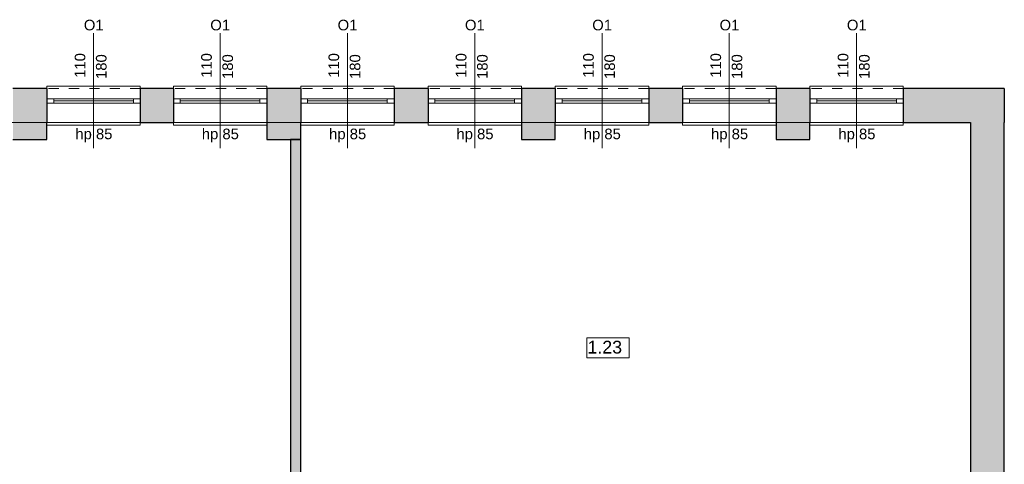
# Model space of a CAD drawing. Header units: centimetres. Extents: x -25572 to 23555, y -2435 to 15405.
# Tile 26 of 134: x 9781 to 10941, y 163 to 687. Entities that reach past the tile are written whole.
import ezdxf

# ---------------------------------------------------------------- set-up
doc = ezdxf.new("R2010")
doc.units = ezdxf.units.CM
doc.header["$MEASUREMENT"] = 0
doc.linetypes.add('Przerywana', pattern=[24, 12, -12])
for name, color, linetype, lineweight in [('Nowe_210-A Pomieszczenia_Nr_pióra__41', 7, 'Continuous', 15), ('Nowe_220-A Ściany_Nr_pióra__19', 255, 'Continuous', 0), ('Nowe_220-A Ściany_Nr_pióra__23', 7, 'Continuous', 15), ('Nowe_220-A Ściany_Nr_pióra__27', 7, 'Continuous', 25), ('Nowe_220-A Ściany_Nr_pióra__3', 7, 'Continuous', 13), ('Nowe_220-A Ściany_Nr_pióra__7', 7, 'Continuous', 13), ('Nowe_450-K Stropy_Nr_pióra__21', 7, 'Continuous', 25), ('Nowe_450-K Stropy_Nr_pióra__89', 7, 'Continuous', 13)]:
    doc.layers.add(name, color=color, linetype=linetype, lineweight=lineweight)
doc.layers.add('Nowe_220-A Ściany_Nr_pióra__45', color=7, linetype='Continuous', lineweight=15, true_color=0x40a5ff)
doc.styles.add('STYL_AUTOMATYCZNY_6', font='arial.ttf')

msp = doc.modelspace()

# ---------------------------------------------------------------- hatches: boundary and pattern name
at = {"layer": 'Nowe_220-A Ściany_Nr_pióra__19', "linetype": 'Continuous', "lineweight": 0}
for points in [[(9773.4, 606), (9773.4, 546), (9813.4, 546), (9813.4, 606)], [(9923.4, 606), (9923.4, 566), (9962.4, 566), (9962.4, 606)], [(10072.4, 606), (10072.4, 546), (10112.4, 546), (10112.4, 606)], [(10222.4, 606), (10222.4, 566), (10262.4, 566), (10262.4, 606)], [(10372.4, 606), (10372.4, 546), (10412.4, 546), (10412.4, 606)], [(10522.4, 606), (10522.4, 566), (10562.4, 566), (10562.4, 606)], [(10672.4, 606), (10672.4, 546), (10712.4, 546), (10712.4, 606)], [(10822.4, 606), (10822.4, 566), (10901.4, 566), (10901.4, 606)], [(10901.4, 606), (10901.4, -11), (10941.4, -11), (10941.4, 606)], [(10100.4, 546), (10100.4, -11), (10112.4, -11), (10112.4, 546)]]:
    msp.add_hatch(color=255, dxfattribs=at).paths.add_polyline_path(points)

# ---------------------------------------------------------------- linework, layer by layer
at = {"layer": 'Nowe_210-A Pomieszczenia_Nr_pióra__41', "color": 7, "linetype": 'Continuous', "lineweight": 15}
for p, q in [((10449.5, 312.2), (10499.5, 312.2)), ((10449.5, 288.6), (10449.5, 312.2)), ((10499.5, 312.2), (10499.5, 288.6)), ((10499.5, 288.6), (10449.5, 288.6))]:
    msp.add_line(p, q, dxfattribs=at)
at = {"layer": 'Nowe_220-A Ściany_Nr_pióra__23', "color": 7, "linetype": 'Continuous', "lineweight": 15}
for p, q in [((9813.4, 594), (9821.4, 594)), ((9821.4, 594), (9821.4, 589)), ((9915.4, 589), (9915.4, 594)), ((9915.4, 594), (9923.4, 594)), ((9962.4, 594), (9970.4, 594)), ((9970.4, 594), (9970.4, 589)), ((10064.4, 589), (10064.4, 594)), ((10064.4, 594), (10072.4, 594)), ((10112.4, 594), (10120.4, 594)), ((10120.4, 594), (10120.4, 589)), ((10214.4, 589), (10214.4, 594)), ((10214.4, 594), (10222.4, 594)), ((10262.4, 594), (10270.4, 594)), ((10270.4, 594), (10270.4, 589)), ((10364.4, 589), (10364.4, 594)), ((10364.4, 594), (10372.4, 594)), ((10412.4, 594), (10420.4, 594)), ((10420.4, 594), (10420.4, 589)), ((10514.4, 589), (10514.4, 594)), ((10514.4, 594), (10522.4, 594)), ((10562.4, 594), (10570.4, 594)), ((10570.4, 594), (10570.4, 589)), ((10664.4, 589), (10664.4, 594)), ((10664.4, 594), (10672.4, 594)), ((10712.4, 594), (10720.4, 594)), ((10720.4, 594), (10720.4, 589)), ((10814.4, 589), (10814.4, 594)), ((10814.4, 594), (10822.4, 594)), ((9821.4, 589), (9813.4, 589)), ((9923.4, 589), (9915.4, 589)), ((9970.4, 589), (9962.4, 589)), ((10072.4, 589), (10064.4, 589)), ((10120.4, 589), (10112.4, 589)), ((10222.4, 589), (10214.4, 589)), ((10270.4, 589), (10262.4, 589)), ((10372.4, 589), (10364.4, 589)), ((10420.4, 589), (10412.4, 589)), ((10522.4, 589), (10514.4, 589)), ((10570.4, 589), (10562.4, 589)), ((10672.4, 589), (10664.4, 589)), ((10720.4, 589), (10712.4, 589)), ((10822.4, 589), (10814.4, 589))]:
    msp.add_line(p, q, dxfattribs=at)
at = {"layer": 'Nowe_220-A Ściany_Nr_pióra__27', "color": 7, "linetype": 'Continuous', "lineweight": 25}
for p, q in [((9813.4, 606), (9813.4, 594)), ((9813.4, 606), (9813.4, 594)), ((9923.4, 606), (9923.4, 594)), ((9923.4, 606), (9923.4, 594)), ((9962.4, 606), (9962.4, 594)), ((9962.4, 606), (9962.4, 594)), ((10072.4, 606), (10072.4, 594)), ((10072.4, 606), (10072.4, 594)), ((10112.4, 606), (10112.4, 594)), ((10112.4, 606), (10112.4, 594)), ((10222.4, 606), (10222.4, 594)), ((10222.4, 606), (10222.4, 594)), ((10262.4, 606), (10262.4, 594)), ((10262.4, 606), (10262.4, 594)), ((10372.4, 606), (10372.4, 594)), ((10372.4, 606), (10372.4, 594)), ((10412.4, 606), (10412.4, 594)), ((10412.4, 606), (10412.4, 594)), ((10522.4, 606), (10522.4, 594)), ((10522.4, 606), (10522.4, 594)), ((10562.4, 606), (10562.4, 594)), ((10562.4, 606), (10562.4, 594)), ((10672.4, 606), (10672.4, 594)), ((10672.4, 606), (10672.4, 594)), ((10712.4, 606), (10712.4, 594)), ((10712.4, 606), (10712.4, 594)), ((10822.4, 606), (10822.4, 594)), ((10822.4, 606), (10822.4, 594)), ((9813.4, 594), (9813.4, 589)), ((9813.4, 594), (9813.4, 589)), ((9813.4, 594), (9813.4, 589)), ((9923.4, 594), (9923.4, 589)), ((9923.4, 594), (9923.4, 589)), ((9923.4, 594), (9923.4, 589)), ((9962.4, 594), (9962.4, 589)), ((9962.4, 594), (9962.4, 589)), ((9962.4, 594), (9962.4, 589)), ((10072.4, 594), (10072.4, 589)), ((10072.4, 594), (10072.4, 589)), ((10072.4, 594), (10072.4, 589)), ((10112.4, 594), (10112.4, 589)), ((10112.4, 594), (10112.4, 589)), ((10112.4, 594), (10112.4, 589)), ((10222.4, 594), (10222.4, 589)), ((10222.4, 594), (10222.4, 589)), ((10222.4, 594), (10222.4, 589)), ((10262.4, 594), (10262.4, 589)), ((10262.4, 594), (10262.4, 589)), ((10262.4, 594), (10262.4, 589)), ((10372.4, 594), (10372.4, 589)), ((10372.4, 594), (10372.4, 589)), ((10372.4, 594), (10372.4, 589)), ((10412.4, 594), (10412.4, 589)), ((10412.4, 594), (10412.4, 589)), ((10412.4, 594), (10412.4, 589)), ((10522.4, 594), (10522.4, 589)), ((10522.4, 594), (10522.4, 589)), ((10522.4, 594), (10522.4, 589)), ((10562.4, 594), (10562.4, 589)), ((10562.4, 594), (10562.4, 589)), ((10562.4, 594), (10562.4, 589)), ((10672.4, 594), (10672.4, 589)), ((10672.4, 594), (10672.4, 589)), ((10672.4, 594), (10672.4, 589)), ((10712.4, 594), (10712.4, 589)), ((10712.4, 594), (10712.4, 589)), ((10712.4, 594), (10712.4, 589)), ((10822.4, 594), (10822.4, 589)), ((10822.4, 594), (10822.4, 589)), ((10822.4, 594), (10822.4, 589)), ((9813.4, 589), (9813.4, 566)), ((9813.4, 589), (9813.4, 566)), ((9923.4, 589), (9923.4, 566)), ((9923.4, 589), (9923.4, 566)), ((9962.4, 589), (9962.4, 566)), ((9962.4, 589), (9962.4, 566)), ((10072.4, 589), (10072.4, 566)), ((10072.4, 589), (10072.4, 566)), ((10112.4, 589), (10112.4, 566)), ((10112.4, 589), (10112.4, 566)), ((10222.4, 589), (10222.4, 566)), ((10222.4, 589), (10222.4, 566)), ((10262.4, 589), (10262.4, 566)), ((10262.4, 589), (10262.4, 566)), ((10372.4, 589), (10372.4, 566)), ((10372.4, 589), (10372.4, 566)), ((10412.4, 589), (10412.4, 566)), ((10412.4, 589), (10412.4, 566)), ((10522.4, 589), (10522.4, 566)), ((10522.4, 589), (10522.4, 566)), ((10562.4, 589), (10562.4, 566)), ((10562.4, 589), (10562.4, 566)), ((10672.4, 589), (10672.4, 566)), ((10672.4, 589), (10672.4, 566)), ((10712.4, 589), (10712.4, 566)), ((10712.4, 589), (10712.4, 566)), ((10822.4, 589), (10822.4, 566)), ((10822.4, 589), (10822.4, 566))]:
    msp.add_line(p, q, dxfattribs=at)
for points in [[(9813.4, 606), (9773.4, 606)], [(9962.4, 606), (9923.4, 606)], [(10112.4, 606), (10072.4, 606)], [(10262.4, 606), (10222.4, 606)], [(10412.4, 606), (10372.4, 606)], [(10562.4, 606), (10522.4, 606)], [(10712.4, 606), (10672.4, 606)], [(10901.4, 606), (10822.4, 606)], [(10941.4, 606), (10901.4, 606)], [(9813.4, 546), (9813.4, 566)], [(9923.4, 566), (9962.4, 566)], [(10072.4, 566), (10072.4, 546)], [(10112.4, 546), (10112.4, 566)], [(10222.4, 566), (10262.4, 566)], [(10372.4, 566), (10372.4, 546)], [(10412.4, 546), (10412.4, 566)], [(10522.4, 566), (10562.4, 566)], [(10672.4, 566), (10672.4, 546)], [(10712.4, 546), (10712.4, 566)], [(10822.4, 566), (10901.4, 566)], [(10901.4, 566), (10901.4, -11)], [(10941.4, -11), (10941.4, 566)], [(9773.4, 546), (9813.4, 546)], [(10072.4, 546), (10112.4, 546)], [(10100.4, 546), (10100.4, -11)], [(10112.4, 546), (10100.4, 546)], [(10112.4, -11), (10112.4, 546)], [(10372.4, 546), (10412.4, 546)], [(10672.4, 546), (10712.4, 546)]]:
    msp.add_lwpolyline(points, dxfattribs=at)
at = {"layer": 'Nowe_220-A Ściany_Nr_pióra__3', "color": 7, "linetype": 'Continuous', "lineweight": 13}
for p, q in [((9923.4, 609), (9813.4, 609)), ((9813.4, 609), (9813.4, 606)), ((9923.4, 606), (9923.4, 609)), ((10072.4, 609), (9962.4, 609)), ((9962.4, 609), (9962.4, 606)), ((10072.4, 606), (10072.4, 609)), ((10222.4, 609), (10112.4, 609)), ((10112.4, 609), (10112.4, 606)), ((10222.4, 606), (10222.4, 609)), ((10372.4, 609), (10262.4, 609)), ((10262.4, 609), (10262.4, 606)), ((10372.4, 606), (10372.4, 609)), ((10522.4, 609), (10412.4, 609)), ((10412.4, 609), (10412.4, 606)), ((10522.4, 606), (10522.4, 609)), ((10672.4, 609), (10562.4, 609)), ((10562.4, 609), (10562.4, 606)), ((10672.4, 606), (10672.4, 609)), ((10822.4, 609), (10712.4, 609)), ((10712.4, 609), (10712.4, 606)), ((10822.4, 606), (10822.4, 609)), ((9821.4, 594), (9915.4, 594)), ((9970.4, 594), (10064.4, 594)), ((10120.4, 594), (10214.4, 594)), ((10270.4, 594), (10364.4, 594)), ((10420.4, 594), (10514.4, 594)), ((10570.4, 594), (10664.4, 594)), ((10720.4, 594), (10814.4, 594)), ((9915.4, 591.5), (9821.4, 591.5)), ((9915.4, 589), (9821.4, 589)), ((10064.4, 591.5), (9970.4, 591.5)), ((10064.4, 589), (9970.4, 589)), ((10214.4, 591.5), (10120.4, 591.5)), ((10214.4, 589), (10120.4, 589)), ((10364.4, 591.5), (10270.4, 591.5)), ((10364.4, 589), (10270.4, 589)), ((10514.4, 591.5), (10420.4, 591.5)), ((10514.4, 589), (10420.4, 589)), ((10664.4, 591.5), (10570.4, 591.5)), ((10664.4, 589), (10570.4, 589)), ((10814.4, 591.5), (10720.4, 591.5)), ((10814.4, 589), (10720.4, 589)), ((9813.4, 563), (9813.4, 566)), ((9923.4, 563), (9813.4, 563)), ((9923.4, 566), (9923.4, 563)), ((9962.4, 563), (9962.4, 566)), ((10072.4, 563), (9962.4, 563)), ((10072.4, 566), (10072.4, 563)), ((10112.4, 563), (10112.4, 566)), ((10222.4, 563), (10112.4, 563)), ((10222.4, 566), (10222.4, 563)), ((10262.4, 563), (10262.4, 566)), ((10372.4, 563), (10262.4, 563)), ((10372.4, 566), (10372.4, 563)), ((10412.4, 563), (10412.4, 566)), ((10522.4, 563), (10412.4, 563)), ((10522.4, 566), (10522.4, 563)), ((10562.4, 563), (10562.4, 566)), ((10672.4, 563), (10562.4, 563)), ((10672.4, 566), (10672.4, 563)), ((10712.4, 563), (10712.4, 566)), ((10822.4, 563), (10712.4, 563)), ((10822.4, 566), (10822.4, 563))]:
    msp.add_line(p, q, dxfattribs=at)
at = {"layer": 'Nowe_220-A Ściany_Nr_pióra__3', "color": 7, "linetype": 'Przerywana', "lineweight": 13}
for p, q in [((9923.4, 606), (9813.4, 606)), ((10072.4, 606), (9962.4, 606)), ((10222.4, 606), (10112.4, 606)), ((10372.4, 606), (10262.4, 606)), ((10522.4, 606), (10412.4, 606)), ((10672.4, 606), (10562.4, 606)), ((10822.4, 606), (10712.4, 606)), ((9923.4, 566), (9813.4, 566)), ((10072.4, 566), (9962.4, 566)), ((10222.4, 566), (10112.4, 566)), ((10372.4, 566), (10262.4, 566)), ((10522.4, 566), (10412.4, 566)), ((10672.4, 566), (10562.4, 566)), ((10822.4, 566), (10712.4, 566))]:
    msp.add_line(p, q, dxfattribs=at)
at = {"layer": 'Nowe_220-A Ściany_Nr_pióra__45', "color": 161, "linetype": 'Continuous', "lineweight": 15, "true_color": 0x40a5ff}
for p, q in [((9868.4, 671.2), (9868.4, 536)), ((10017.4, 671.2), (10017.4, 536)), ((10167.4, 671.2), (10167.4, 536)), ((10317.4, 671.2), (10317.4, 536)), ((10467.4, 671.2), (10467.4, 536)), ((10617.4, 671.2), (10617.4, 536)), ((10767.4, 671.2), (10767.4, 536))]:
    msp.add_line(p, q, dxfattribs=at)
at = {"layer": 'Nowe_450-K Stropy_Nr_pióra__21', "color": 7, "linetype": 'Continuous', "lineweight": 25, "flags": 128}
msp.add_lwpolyline([(10941.4, 606), (10941.4, 566)], dxfattribs=at)
at = {"layer": 'Nowe_450-K Stropy_Nr_pióra__89', "color": 7, "linetype": 'Continuous', "lineweight": 13}
for points in [[(6369.4, -610), (10868.8, -610), (10868.8, -11), (10901.4, -11), (10901.4, 566), (6369.4, 566)], [(6369.4, -610), (10868.8, -610), (10868.8, -11), (10901.4, -11), (10901.4, 566), (6369.4, 566)], [(6369.4, 566), (6369.4, -610), (10868.8, -610), (10868.8, -11), (10901.4, -11), (10901.4, 566)]]:
    msp.add_lwpolyline(points, close=True, dxfattribs=at)

# ---------------------------------------------------------------- texts
at = {"layer": 'Nowe_210-A Pomieszczenia_Nr_pióra__41', "color": 7, "linetype": 'Continuous', "lineweight": 15, "insert": (10474.5, 308.8), "char_height": 15, "attachment_point": 2, "style": 'STYL_AUTOMATYCZNY_6'}
msp.add_mtext('\\A1;{\\pqc;\\pt0,25;\\fArial|b0|i0|c238|p0;\\W1.000000;1.23\\fArial|b0|i0|c238|p0;\\W1.000000;\\A1{\\H.66x;\\S^  ;}\\fArial|b0|i0|c238|p0;\\W1.000000;\\fArial|b0|i0|c238|p0;\\W1.000000;\\A1{\\H.66x;\\S^  ;}}', dxfattribs=at)
at = {"layer": 'Nowe_220-A Ściany_Nr_pióra__7', "color": 7, "linetype": 'Continuous', "lineweight": 13, "char_height": 12.5, "attachment_point": 7, "style": 'STYL_AUTOMATYCZNY_6'}
for s, insert in [('\\A1;{\\pql;\\pt0;\\fArial|b0|i0|c238|p0;\\W1.000000;O1\\fArial|b0|i0|c238|p0;\\W1.000000;\\fArial|b0|i0|c238|p0;\\W1.000000;\\fArial|b0|i0|c238|p0;\\W1.000000;}', (9856.9, 674.5)), ('\\A1;{\\pql;\\pt0;\\fArial|b0|i0|c238|p0;\\W1.000000;O1\\fArial|b0|i0|c238|p0;\\W1.000000;\\fArial|b0|i0|c238|p0;\\W1.000000;\\fArial|b0|i0|c238|p0;\\W1.000000;}', (10005.9, 674.5)), ('\\A1;{\\pql;\\pt0;\\fArial|b0|i0|c238|p0;\\W1.000000;O1\\fArial|b0|i0|c238|p0;\\W1.000000;\\fArial|b0|i0|c238|p0;\\W1.000000;\\fArial|b0|i0|c238|p0;\\W1.000000;}', (10155.9, 674.5)), ('\\A1;{\\pql;\\pt0;\\fArial|b0|i0|c238|p0;\\W1.000000;O1\\fArial|b0|i0|c238|p0;\\W1.000000;\\fArial|b0|i0|c238|p0;\\W1.000000;\\fArial|b0|i0|c238|p0;\\W1.000000;}', (10305.9, 674.5)), ('\\A1;{\\pql;\\pt0;\\fArial|b0|i0|c238|p0;\\W1.000000;O1\\fArial|b0|i0|c238|p0;\\W1.000000;\\fArial|b0|i0|c238|p0;\\W1.000000;\\fArial|b0|i0|c238|p0;\\W1.000000;}', (10455.9, 674.5)), ('\\A1;{\\pql;\\pt0;\\fArial|b0|i0|c238|p0;\\W1.000000;O1\\fArial|b0|i0|c238|p0;\\W1.000000;\\fArial|b0|i0|c238|p0;\\W1.000000;\\fArial|b0|i0|c238|p0;\\W1.000000;}', (10605.9, 674.5)), ('\\A1;{\\pql;\\pt0;\\fArial|b0|i0|c238|p0;\\W1.000000;O1\\fArial|b0|i0|c238|p0;\\W1.000000;\\fArial|b0|i0|c238|p0;\\W1.000000;\\fArial|b0|i0|c238|p0;\\W1.000000;}', (10755.9, 674.5)), ('\\A1;{\\pql;\\pt0;\\fArial|b0|i0|c238|p0;\\W1.000000;hp 85\\fArial|b0|i0|c238|p0;\\W1.000000;\\A1{\\H.66x;\\S^  ;}\\fArial|b0|i0|c238|p0;\\W1.000000;\\fArial|b0|i0|c238|p0;\\W1.000000;}', (9846.9, 542.6)), ('\\A1;{\\pql;\\pt0;\\fArial|b0|i0|c238|p0;\\W1.000000;hp 85\\fArial|b0|i0|c238|p0;\\W1.000000;\\A1{\\H.66x;\\S^  ;}\\fArial|b0|i0|c238|p0;\\W1.000000;\\fArial|b0|i0|c238|p0;\\W1.000000;}', (9995.9, 542.6)), ('\\A1;{\\pql;\\pt0;\\fArial|b0|i0|c238|p0;\\W1.000000;hp 85\\fArial|b0|i0|c238|p0;\\W1.000000;\\A1{\\H.66x;\\S^  ;}\\fArial|b0|i0|c238|p0;\\W1.000000;\\fArial|b0|i0|c238|p0;\\W1.000000;}', (10145.9, 542.6)), ('\\A1;{\\pql;\\pt0;\\fArial|b0|i0|c238|p0;\\W1.000000;hp 85\\fArial|b0|i0|c238|p0;\\W1.000000;\\A1{\\H.66x;\\S^  ;}\\fArial|b0|i0|c238|p0;\\W1.000000;\\fArial|b0|i0|c238|p0;\\W1.000000;}', (10295.9, 542.6)), ('\\A1;{\\pql;\\pt0;\\fArial|b0|i0|c238|p0;\\W1.000000;hp 85\\fArial|b0|i0|c238|p0;\\W1.000000;\\A1{\\H.66x;\\S^  ;}\\fArial|b0|i0|c238|p0;\\W1.000000;\\fArial|b0|i0|c238|p0;\\W1.000000;}', (10445.9, 542.6)), ('\\A1;{\\pql;\\pt0;\\fArial|b0|i0|c238|p0;\\W1.000000;hp 85\\fArial|b0|i0|c238|p0;\\W1.000000;\\A1{\\H.66x;\\S^  ;}\\fArial|b0|i0|c238|p0;\\W1.000000;\\fArial|b0|i0|c238|p0;\\W1.000000;}', (10595.9, 542.6)), ('\\A1;{\\pql;\\pt0;\\fArial|b0|i0|c238|p0;\\W1.000000;hp 85\\fArial|b0|i0|c238|p0;\\W1.000000;\\A1{\\H.66x;\\S^  ;}\\fArial|b0|i0|c238|p0;\\W1.000000;\\fArial|b0|i0|c238|p0;\\W1.000000;}', (10745.9, 542.6))]:
    msp.add_mtext(s, dxfattribs=dict(at, insert=insert))
at = {"layer": 'Nowe_220-A Ściany_Nr_pióra__7', "color": 7, "linetype": 'Continuous', "lineweight": 13, "char_height": 12.5, "attachment_point": 7, "rotation": 90, "style": 'STYL_AUTOMATYCZNY_6'}
for s, insert in [('\\A1;{\\pql;\\pt0;\\fArial|b0|i0|c238|p0;\\W1.000000;110\\fArial|b0|i0|c238|p0;\\W1.000000;\\A1{\\H.66x;\\S^  ;}\\fArial|b0|i0|c238|p0;\\W1.000000;\\fArial|b0|i0|c238|p0;\\W1.000000;}', (9862.3, 618.7)), ('\\A1;{\\pql;\\pt0;\\fArial|b0|i0|c238|p0;\\W1.000000;180\\fArial|b0|i0|c238|p0;\\W1.000000;\\A1{\\H.66x;\\S^  ;}\\fArial|b0|i0|c238|p0;\\W1.000000;\\fArial|b0|i0|c238|p0;\\W1.000000;}', (9887.3, 617.4)), ('\\A1;{\\pql;\\pt0;\\fArial|b0|i0|c238|p0;\\W1.000000;110\\fArial|b0|i0|c238|p0;\\W1.000000;\\A1{\\H.66x;\\S^  ;}\\fArial|b0|i0|c238|p0;\\W1.000000;\\fArial|b0|i0|c238|p0;\\W1.000000;}', (10011.3, 618.7)), ('\\A1;{\\pql;\\pt0;\\fArial|b0|i0|c238|p0;\\W1.000000;180\\fArial|b0|i0|c238|p0;\\W1.000000;\\A1{\\H.66x;\\S^  ;}\\fArial|b0|i0|c238|p0;\\W1.000000;\\fArial|b0|i0|c238|p0;\\W1.000000;}', (10036.3, 617.4)), ('\\A1;{\\pql;\\pt0;\\fArial|b0|i0|c238|p0;\\W1.000000;110\\fArial|b0|i0|c238|p0;\\W1.000000;\\A1{\\H.66x;\\S^  ;}\\fArial|b0|i0|c238|p0;\\W1.000000;\\fArial|b0|i0|c238|p0;\\W1.000000;}', (10161.3, 618.7)), ('\\A1;{\\pql;\\pt0;\\fArial|b0|i0|c238|p0;\\W1.000000;180\\fArial|b0|i0|c238|p0;\\W1.000000;\\A1{\\H.66x;\\S^  ;}\\fArial|b0|i0|c238|p0;\\W1.000000;\\fArial|b0|i0|c238|p0;\\W1.000000;}', (10186.3, 617.4)), ('\\A1;{\\pql;\\pt0;\\fArial|b0|i0|c238|p0;\\W1.000000;110\\fArial|b0|i0|c238|p0;\\W1.000000;\\A1{\\H.66x;\\S^  ;}\\fArial|b0|i0|c238|p0;\\W1.000000;\\fArial|b0|i0|c238|p0;\\W1.000000;}', (10311.3, 618.7)), ('\\A1;{\\pql;\\pt0;\\fArial|b0|i0|c238|p0;\\W1.000000;180\\fArial|b0|i0|c238|p0;\\W1.000000;\\A1{\\H.66x;\\S^  ;}\\fArial|b0|i0|c238|p0;\\W1.000000;\\fArial|b0|i0|c238|p0;\\W1.000000;}', (10336.3, 617.4)), ('\\A1;{\\pql;\\pt0;\\fArial|b0|i0|c238|p0;\\W1.000000;110\\fArial|b0|i0|c238|p0;\\W1.000000;\\A1{\\H.66x;\\S^  ;}\\fArial|b0|i0|c238|p0;\\W1.000000;\\fArial|b0|i0|c238|p0;\\W1.000000;}', (10461.3, 618.7)), ('\\A1;{\\pql;\\pt0;\\fArial|b0|i0|c238|p0;\\W1.000000;180\\fArial|b0|i0|c238|p0;\\W1.000000;\\A1{\\H.66x;\\S^  ;}\\fArial|b0|i0|c238|p0;\\W1.000000;\\fArial|b0|i0|c238|p0;\\W1.000000;}', (10486.3, 617.4)), ('\\A1;{\\pql;\\pt0;\\fArial|b0|i0|c238|p0;\\W1.000000;110\\fArial|b0|i0|c238|p0;\\W1.000000;\\A1{\\H.66x;\\S^  ;}\\fArial|b0|i0|c238|p0;\\W1.000000;\\fArial|b0|i0|c238|p0;\\W1.000000;}', (10611.3, 618.7)), ('\\A1;{\\pql;\\pt0;\\fArial|b0|i0|c238|p0;\\W1.000000;180\\fArial|b0|i0|c238|p0;\\W1.000000;\\A1{\\H.66x;\\S^  ;}\\fArial|b0|i0|c238|p0;\\W1.000000;\\fArial|b0|i0|c238|p0;\\W1.000000;}', (10636.3, 617.4)), ('\\A1;{\\pql;\\pt0;\\fArial|b0|i0|c238|p0;\\W1.000000;110\\fArial|b0|i0|c238|p0;\\W1.000000;\\A1{\\H.66x;\\S^  ;}\\fArial|b0|i0|c238|p0;\\W1.000000;\\fArial|b0|i0|c238|p0;\\W1.000000;}', (10761.3, 618.7)), ('\\A1;{\\pql;\\pt0;\\fArial|b0|i0|c238|p0;\\W1.000000;180\\fArial|b0|i0|c238|p0;\\W1.000000;\\A1{\\H.66x;\\S^  ;}\\fArial|b0|i0|c238|p0;\\W1.000000;\\fArial|b0|i0|c238|p0;\\W1.000000;}', (10786.3, 617.4))]:
    msp.add_mtext(s, dxfattribs=dict(at, insert=insert))

doc.saveas('drawing.dxf')
